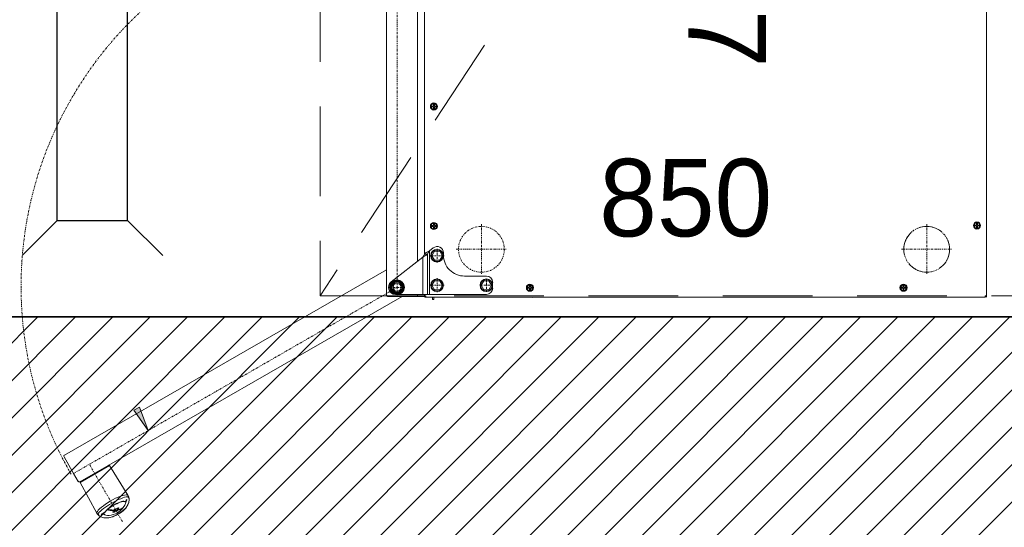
# Model space of a CAD drawing. Header units: millimetres. Extents: x -740 to 33545, y 5178 to 22494.
# Tile 78 of 250: x 9048 to 9187, y 10373 to 10445. Entities that reach past the tile are written whole.
import ezdxf

# ---------------------------------------------------------------- set-up
doc = ezdxf.new("R2010")
doc.units = ezdxf.units.MM
doc.header["$MEASUREMENT"] = 0
for name, pattern in [('DASHDOT2', [0.5, 0.25, -0.125, 0, -0.125]), ('DASHED', [19.05, 12.7, -6.35]), ('DIVIDE2', [0.625, 0.25, -0.125, 0, -0.125, 0, -0.125]), ('HIDDEN2', [4.7625, 3.175, -1.5875])]:
    doc.linetypes.add(name, pattern=pattern)
doc.layers.get('Defpoints').update_dxf_attribs({"color": 252})
for name, color, linetype, lineweight in [('A_istniejÄ…ce Ĺ›ciany', 252, 'Continuous', 35), ('A_wyposaĹĽenie', 252, 'Continuous', 9), ('l.wypeĹ‚nien', 252, 'Continuous', 5), ('wymiarowanie', 252, 'Continuous', 9)]:
    doc.layers.add(name, color=color, linetype=linetype, lineweight=lineweight)
doc.layers.add('TECHNOLOGIA KUCHNI', color=252, linetype='Continuous')
doc.layers.add('Wymiary mebli mm', color=252, linetype='Continuous')
doc.dimstyles.new('Wymiary elementĂłw w mm', dxfattribs={"dimscale": 0.5, "dimtxt": 14, "dimasz": 20, "dimexe": 0, "dimexo": 1, "dimgap": 3, "dimtad": 1, "dimdec": 0, "dimlfac": 10, "dimtxsty": 'Standard', "dimblk": 'OBLIQUE', "dimcen": 5, "dimse1": 1, "dimse2": 1, "dimsd1": 1, "dimsd2": 1, "dimclrd": 256, "dimclre": 256, "dimclrt": 252, "dimadec": 0, "dimazin": 0, "dimtfac": 1, "dimtdec": 0, "dimtmove": 0, "dimatfit": 3, "dimldrblk": 'OBLIQUE', "dimfxl": 0, "dimlwd": -1, "dimlwe": -1, "dimarcsym": 0})

# ---------------------------------------------------------------- blocks, each defined once
blk = doc.blocks.new('*D1124')
at = {"layer": 'Defpoints', "color": 0}
for p in [(7617.6, 413.62), (7707.3, 413.62), (7707.3, 403.98)]:
    blk.add_point(p, dxfattribs=at)
at = {"layer": 'Wymiary mebli mm', "color": 252, "insert": (7662.45, 410.98), "char_height": 11, "attachment_point": 5}
blk.add_mtext('897', dxfattribs=at)
blk = doc.blocks.new('_Oblique')
at = {"color": 0, "linetype": 'ByBlock', "lineweight": -2}
blk.add_line((-0.5, -0.5), (0.5, 0.5), dxfattribs=at)
blk = doc.blocks.new('*D1125')
at = {"layer": 'Defpoints', "color": 0}
for p in [(7707.3, 447.67), (7650.96, 362.69), (7700.26, 362.69)]:
    blk.add_point(p, dxfattribs=at)
at = {"layer": 'Wymiary mebli mm', "color": 252, "insert": (7693.26, 405.18), "char_height": 11, "attachment_point": 5, "rotation": 90}
blk.add_mtext('850', dxfattribs=at)
blk = doc.blocks.new('ADWSAFSGDG')
at = {"layer": 'TECHNOLOGIA KUCHNI', "linetype": 'Continuous', "lineweight": 13}
blk.add_hatch(color=8, dxfattribs=at).paths.add_polyline_path([(7726.21, 328.92), (7723.31, 326.9), (7722.89, 327.71)])
at = {"layer": 'TECHNOLOGIA KUCHNI', "color": 8, "linetype": 'DIVIDE2', "lineweight": 13}
blk.add_line((7707.3, 447.85), (7622.6, 447.85), dxfattribs=at)
at = {"layer": 'TECHNOLOGIA KUCHNI', "color": 8, "linetype": 'Continuous', "lineweight": 13}
for p, q in [((7622.78, 447.85), (7707.12, 447.85)), ((7707.12, 447.67), (7707.12, 447.85)), ((7707.3, 447.67), (7707.12, 447.67)), ((7707.3, 447.67), (7707.3, 368.3)), ((7696.83, 446.56), (7696.83, 446.44)), ((7697.07, 446.56), (7696.83, 446.56)), ((7697.07, 446.44), (7696.83, 446.44)), ((7697.07, 446.8), (7697.07, 446.56)), ((7697.19, 446.8), (7697.07, 446.8)), ((7697.07, 446.44), (7697.07, 446.2)), ((7697.07, 446.2), (7697.19, 446.2)), ((7697.19, 446.56), (7697.19, 446.8)), ((7697.43, 446.56), (7697.19, 446.56)), ((7697.19, 446.2), (7697.19, 446.44)), ((7697.19, 446.44), (7697.43, 446.44)), ((7697.43, 446.44), (7697.43, 446.56)), ((7705.9, 436.14), (7705.66, 436.14)), ((7705.66, 436.14), (7705.66, 436.02)), ((7705.9, 436.02), (7705.66, 436.02)), ((7706.02, 436.38), (7705.9, 436.38)), ((7705.9, 436.38), (7705.9, 436.14)), ((7705.9, 436.02), (7705.9, 435.78)), ((7706.02, 436.14), (7706.02, 436.38)), ((7706.25, 436.14), (7706.02, 436.14)), ((7706.02, 436.02), (7706.25, 436.02)), ((7706.02, 435.78), (7706.02, 436.02)), ((7706.25, 436.02), (7706.25, 436.14)), ((7705.9, 435.78), (7706.02, 435.78)), ((7705.9, 383.14), (7705.66, 383.14)), ((7705.66, 383.14), (7705.66, 383.02)), ((7705.9, 383.02), (7705.66, 383.02)), ((7706.02, 383.38), (7705.9, 383.38)), ((7705.9, 383.38), (7705.9, 383.14)), ((7705.9, 383.02), (7705.9, 382.78)), ((7705.9, 382.78), (7706.02, 382.78)), ((7706.02, 383.14), (7706.02, 383.38)), ((7706.25, 383.14), (7706.02, 383.14)), ((7706.02, 383.02), (7706.25, 383.02)), ((7706.02, 382.78), (7706.02, 383.02)), ((7706.25, 383.02), (7706.25, 383.14)), ((7707.3, 383.45), (7707.35, 383.45)), ((7707.35, 383.45), (7707.3, 382.6)), ((7704.96, 377.27), (7705.61, 377.65)), ((7704.96, 376.52), (7704.96, 377.27)), ((7706.01, 377.79), (7705.21, 377.79)), ((7705.61, 377.65), (7706.25, 377.27)), ((7706.25, 377.27), (7706.25, 376.52)), ((7704.31, 376.9), (7704.31, 373.8)), ((7705.61, 376.15), (7704.96, 376.52)), ((7706.25, 376.52), (7705.61, 376.15)), ((7706.9, 364), (7706.9, 376.9)), ((7700.77, 370.29), (7701.42, 370.66)), ((7700.77, 369.54), (7700.77, 370.29)), ((7701.32, 370.81), (7701.02, 370.81)), ((7701.42, 370.66), (7702.06, 370.29)), ((7702.06, 370.29), (7702.06, 369.54)), ((7704.96, 370.29), (7705.61, 370.66)), ((7704.96, 369.54), (7704.96, 370.29)), ((7705.61, 370.66), (7706.25, 370.29)), ((7706.25, 370.29), (7706.25, 369.54)), ((7680.19, 369.52), (7679.95, 369.52)), ((7679.95, 369.52), (7679.95, 369.4)), ((7680.19, 369.4), (7679.95, 369.4)), ((7680.31, 369.76), (7680.19, 369.76)), ((7680.19, 369.76), (7680.19, 369.52)), ((7680.19, 369.4), (7680.19, 369.17)), ((7680.19, 369.17), (7680.31, 369.17)), ((7680.31, 369.52), (7680.31, 369.76)), ((7680.55, 369.52), (7680.31, 369.52)), ((7680.31, 369.4), (7680.55, 369.4)), ((7680.31, 369.17), (7680.31, 369.4)), ((7680.55, 369.4), (7680.55, 369.52)), ((7697.15, 369.52), (7696.91, 369.52)), ((7696.91, 369.52), (7696.91, 369.4)), ((7697.15, 369.4), (7696.91, 369.4)), ((7697.27, 369.76), (7697.15, 369.76)), ((7697.15, 369.76), (7697.15, 369.52)), ((7697.15, 369.4), (7697.15, 369.17)), ((7697.15, 369.17), (7697.27, 369.17)), ((7697.27, 369.52), (7697.27, 369.76)), ((7697.51, 369.52), (7697.27, 369.52)), ((7697.27, 369.4), (7697.51, 369.4)), ((7697.27, 369.17), (7697.27, 369.4)), ((7697.51, 369.4), (7697.51, 369.52)), ((7700.73, 368.82), (7700.31, 369.36)), ((7706.9, 368.82), (7700.73, 368.82)), ((7701.42, 369.16), (7700.77, 369.54)), ((7702.06, 369.54), (7701.42, 369.16)), ((7705.61, 369.16), (7704.96, 369.54)), ((7706.25, 369.54), (7705.61, 369.16)), ((7707.61, 369.44), (7707.3, 369.44)), ((7707.61, 369.25), (7707.3, 369.25)), ((7707.61, 369.25), (7707.61, 369.44)), ((7701.2, 368.12), (7652.43, 368.12)), ((7706.9, 368.56), (7701.18, 368.56)), ((7701.18, 368.56), (7701.18, 368.12)), ((7706.9, 367.87), (7701.63, 367.87)), ((7701.63, 367.87), (7705.12, 363.39)), ((7707.12, 368.12), (7706.9, 368.12)), ((7707, 367.12), (7707, 368.12)), ((7707.12, 368.3), (7707.3, 368.3)), ((7707.12, 368.12), (7707.12, 368.3)), ((7707.2, 368.14), (7707.2, 365.04)), ((7702.21, 367.12), (7653.03, 367.12)), ((7707.12, 367.12), (7706.9, 367.12)), ((7707.12, 362.93), (7707.12, 367.12)), ((7707.12, 366.92), (7707.12, 362.93)), ((7707.2, 365.04), (7707.2, 362.93)), ((7707.2, 364.97), (7733.49, 319.25)), ((7703.37, 362.73), (7653.03, 362.73)), ((7703.43, 362.73), (7703.37, 362.73)), ((7707.01, 362.73), (7703.43, 362.73)), ((7703.43, 362.73), (7729.69, 317.06)), ((7707.04, 362.76), (7707.04, 362.76)), ((7707.04, 362.75), (7707.04, 362.75)), ((7707.05, 362.77), (7707.05, 362.77)), ((7707.06, 362.78), (7707.06, 362.78)), ((7707.07, 362.81), (7707.07, 362.81)), ((7707.07, 362.8), (7707.07, 362.8)), ((7707.08, 362.83), (7707.08, 362.83)), ((7707.09, 362.85), (7707.09, 362.85)), ((7707.2, 362.93), (7707.12, 362.93)), ((7735.37, 326.04), (7731.18, 323.45)), ((7735.41, 326.06), (7735.37, 326.04)), ((7736.04, 326.22), (7735.95, 326.22)), ((7735.99, 326.22), (7735.99, 326.22)), ((7736.03, 326.22), (7735.99, 326.22)), ((7735.99, 326.22), (7736.04, 326.22)), ((7735.99, 325.88), (7736.02, 325.9)), ((7736.1, 325.81), (7735.99, 325.88)), ((7736.07, 326.22), (7736.03, 326.22)), ((7736.07, 326.22), (7736.04, 326.22)), ((7736.32, 325.66), (7736.35, 325.67)), ((7737.3, 325.09), (7737.14, 325.4)), ((7737.23, 324.8), (7737.2, 324.77)), ((7737.25, 325.31), (7737.22, 325.3)), ((7737.23, 324.8), (7737.23, 324.8)), ((7737.47, 324.44), (7737.45, 324.43)), ((7737.47, 324.44), (7737.45, 324.43)), ((7737.51, 324.64), (7737.49, 324.62)), ((7737.57, 324.27), (7737.55, 324.26)), ((7737.56, 323.88), (7737.55, 324.26)), ((7737.62, 324.4), (7737.67, 324.43)), ((7733.58, 319.3), (7731.18, 323.45)), ((7737.25, 323.35), (7737.39, 323.17)), ((7737.39, 323.17), (7737.37, 323.16)), ((7737.39, 323.17), (7737.37, 323.16)), ((7737.45, 323.05), (7737.48, 323.07)), ((7737.48, 323.07), (7737.45, 323.05)), ((7738.08, 322.69), (7738.09, 322.7)), ((7738.1, 322.55), (7738.08, 322.69)), ((7733.58, 319.3), (7737.91, 321.63)), ((7737.91, 321.63), (7737.96, 321.66)), ((7738.12, 322.29), (7738.09, 322.27)), ((7738.09, 322.27), (7738.12, 322.29)), ((7738.31, 321.97), (7738.38, 322.08)), ((7738.41, 322.12), (7738.36, 322.05)), ((7738.38, 322.08), (7738.41, 322.12)), ((7738.38, 322.08), (7738.4, 322.11)), ((7738.38, 322.08), (7738.38, 322.08)), ((7738.4, 322.11), (7738.42, 322.15)), ((7738.54, 322.49), (7738.41, 322.12)), ((7738.42, 322.15), (7738.41, 322.12)), ((7733.42, 318.98), (7732.29, 318.33)), ((7733.42, 319.37), (7733.44, 319.34)), ((7733.43, 319.12), (7733.43, 319.12)), ((7733.46, 319.15), (7733.46, 319.15)), ((7733.48, 319.18), (7733.47, 319.18)), ((7733.47, 319.17), (7733.47, 319.17)), ((7733.48, 319.19), (7733.48, 319.19)), ((7733.49, 319.22), (7733.49, 319.22)), ((7733.49, 319.2), (7733.49, 319.2)), ((7729.69, 317.05), (7729.68, 317.07)), ((7732.29, 318.33), (7729.96, 316.99)), ((7729.7, 317.04), (7729.69, 317.05)), ((7729.72, 317.02), (7729.7, 317.04)), ((7729.73, 317.01), (7729.72, 317.02)), ((7729.75, 316.99), (7729.73, 317.01)), ((7729.77, 316.98), (7729.75, 316.99)), ((7729.78, 316.97), (7729.77, 316.98))]:
    blk.add_line(p, q, dxfattribs=at)
at = {"layer": 'TECHNOLOGIA KUCHNI', "color": 8, "linetype": 'DASHDOT2', "lineweight": 13}
for p, q in [((7700.51, 435.79), (7700.51, 442.94)), ((7696.93, 439.37), (7703.76, 439.37)), ((7703.76, 439.37), (7704.08, 439.37)), ((7700.51, 372.62), (7700.51, 379.77)), ((7705.61, 375.97), (7705.61, 377.82)), ((7696.93, 376.2), (7704.08, 376.2)), ((7704.68, 376.9), (7706.53, 376.9)), ((7701.42, 368.93), (7701.42, 370.9)), ((7705.61, 368.93), (7705.61, 370.9)), ((7700.43, 369.91), (7702.4, 369.91)), ((7704.62, 369.91), (7706.59, 369.91)), ((7705.91, 364.23), (7705.91, 365.38)), ((7704.75, 364.23), (7652.83, 364.23)), ((7704.75, 364.23), (7705.91, 364.23)), ((7705.91, 363.07), (7705.91, 364.23)), ((7705.91, 364.23), (7707.06, 364.23)), ((7705.91, 364.23), (7732.29, 318.33)), ((7731.12, 320.65), (7739.18, 325.3))]:
    blk.add_line(p, q, dxfattribs=at)
at = {"layer": 'TECHNOLOGIA KUCHNI', "color": 8, "linetype": 'Continuous', "lineweight": 13}
for points in [[(7700.73, 368.82), (7700.78, 368.72), (7700.83, 368.63), (7700.88, 368.54), (7700.93, 368.46), (7700.98, 368.38), (7701.03, 368.3), (7701.08, 368.24), (7701.13, 368.18), (7701.18, 368.12)], [(7700.73, 368.82), (7700.81, 368.76), (7700.88, 368.71), (7700.96, 368.67), (7701.03, 368.62), (7701.11, 368.59), (7701.18, 368.56)], [(7701.18, 368.56), (7701.23, 368.51), (7701.28, 368.45), (7701.33, 368.38), (7701.38, 368.3), (7701.43, 368.22), (7701.48, 368.14), (7701.53, 368.05), (7701.58, 367.96), (7701.63, 367.87)], [(7701.18, 368.12), (7701.26, 368.1), (7701.33, 368.06), (7701.41, 368.02), (7701.48, 367.97), (7701.55, 367.92), (7701.63, 367.87)], [(7707.01, 362.73), (7707.01, 362.73), (7707.02, 362.73), (7707.03, 362.74), (7707.04, 362.75), (7707.04, 362.76), (7707.05, 362.77), (7707.06, 362.78), (7707.07, 362.8), (7707.07, 362.81), (7707.08, 362.83)], [(7707.08, 362.83), (7707.09, 362.85), (7707.1, 362.87), (7707.1, 362.89), (7707.12, 362.93)], [(7736.2, 323.58), (7736, 323.94), (7735.82, 324.31), (7735.66, 324.68), (7735.52, 325.02), (7735.42, 325.32), (7735.36, 325.58), (7735.32, 325.79), (7735.32, 325.94), (7735.36, 326.03)], [(7735.63, 326.05), (7735.57, 326.07), (7735.5, 326.07), (7735.43, 326.06), (7735.36, 326.03)], [(7735.36, 326.03), (7735.36, 326.03), (7735.37, 326.04), (7735.37, 326.04)], [(7735.64, 326.07), (7735.56, 326.08), (7735.47, 326.08), (7735.37, 326.04)], [(7735.99, 326.22), (7735.86, 326.22), (7735.66, 326.18), (7735.41, 326.06)], [(7735.63, 326.05), (7735.6, 325.95), (7735.62, 325.78), (7735.68, 325.56), (7735.77, 325.31), (7735.88, 325.03), (7736.01, 324.73), (7736.15, 324.41), (7736.31, 324.08), (7736.5, 323.75)], [(7735.64, 326.07), (7735.63, 326.06), (7735.63, 326.06), (7735.63, 326.05)], [(7735.95, 326.22), (7735.86, 326.2), (7735.76, 326.16), (7735.64, 326.07)], [(7735.99, 325.89), (7735.99, 325.89), (7735.99, 325.89), (7735.99, 325.88)], [(7736.02, 325.9), (7736.13, 325.83), (7736.24, 325.75), (7736.35, 325.67)], [(7737.14, 325.4), (7736.8, 325.59), (7736.42, 325.76), (7736.02, 325.9)], [(7736.04, 326.22), (7736.39, 326.17), (7736.7, 326.06), (7736.98, 325.91), (7737.26, 325.69), (7737.53, 325.41), (7737.79, 325.06), (7738.05, 324.65)], [(7738.08, 324.67), (7738.03, 324.76), (7737.95, 324.89), (7737.87, 325.01), (7737.79, 325.12), (7737.71, 325.22), (7737.63, 325.32), (7737.54, 325.42), (7737.44, 325.52), (7737.34, 325.63), (7737.22, 325.74), (7737.07, 325.85), (7736.9, 325.96), (7736.73, 326.05), (7736.57, 326.11), (7736.41, 326.16), (7736.27, 326.19), (7736.14, 326.21), (7736.07, 326.22)], [(7736.32, 325.66), (7736.21, 325.74), (7736.1, 325.81)], [(7736.82, 323.94), (7736.69, 324.19), (7736.56, 324.44), (7736.45, 324.69), (7736.37, 324.92), (7736.3, 325.13), (7736.25, 325.31), (7736.24, 325.47), (7736.26, 325.59), (7736.32, 325.66)], [(7736.35, 325.67), (7736.29, 325.6), (7736.27, 325.49), (7736.28, 325.33), (7736.32, 325.15), (7736.39, 324.93), (7736.48, 324.7), (7736.59, 324.46), (7736.71, 324.2), (7736.85, 323.96)], [(7737.2, 324.77), (7737.19, 324.72), (7737.2, 324.66), (7737.21, 324.6), (7737.24, 324.52), (7737.27, 324.43), (7737.31, 324.34), (7737.36, 324.25)], [(7737.21, 324.77), (7737.27, 324.69), (7737.33, 324.61), (7737.39, 324.52), (7737.45, 324.43)], [(7737.49, 324.62), (7737.42, 324.85), (7737.33, 325.08), (7737.22, 325.3)], [(7737.47, 324.44), (7737.42, 324.53), (7737.36, 324.62), (7737.29, 324.71), (7737.23, 324.8)], [(7737.25, 325.31), (7737.36, 325.09), (7737.45, 324.87), (7737.51, 324.64)], [(7737.88, 324.55), (7737.74, 324.76), (7737.59, 324.97), (7737.43, 325.15), (7737.25, 325.31)], [(7737.47, 324.44), (7737.41, 324.77), (7737.3, 325.09)], [(7737.49, 324.06), (7737.46, 324.11), (7737.43, 324.15), (7737.39, 324.2), (7737.36, 324.25)], [(7737.39, 323.17), (7737.45, 323.49), (7737.48, 323.79), (7737.49, 324.06)], [(7737.45, 324.43), (7737.45, 324.43), (7737.45, 324.43), (7737.45, 324.43)], [(7737.57, 324.27), (7737.58, 323.91), (7737.55, 323.51), (7737.48, 323.07)], [(7737.49, 324.62), (7737.53, 324.58), (7737.57, 324.52), (7737.6, 324.47), (7737.64, 324.41)], [(7737.51, 324.64), (7737.55, 324.59), (7737.59, 324.54), (7737.63, 324.48), (7737.67, 324.43)], [(7737.76, 323.89), (7737.72, 323.99), (7737.67, 324.08), (7737.62, 324.18), (7737.57, 324.27)], [(7737.64, 324.41), (7737.69, 324.32), (7737.72, 324.23), (7737.75, 324.14), (7737.77, 324.06), (7737.78, 323.99), (7737.77, 323.94)], [(7737.67, 324.43), (7737.71, 324.34), (7737.75, 324.25), (7737.78, 324.16), (7737.8, 324.08), (7737.8, 324.02), (7737.8, 323.96), (7737.79, 323.91), (7737.76, 323.89)], [(7738.09, 322.7), (7738.16, 322.78), (7738.22, 322.94), (7738.25, 323.15), (7738.25, 323.4), (7738.21, 323.68), (7738.14, 323.98), (7738.02, 324.27), (7737.88, 324.55)], [(7738.05, 324.65), (7738.31, 324.15), (7738.5, 323.68), (7738.59, 323.25), (7738.6, 322.86), (7738.54, 322.49)], [(7738.42, 322.15), (7738.45, 322.21), (7738.5, 322.33), (7738.54, 322.48), (7738.58, 322.65), (7738.6, 322.82), (7738.61, 323), (7738.6, 323.18), (7738.58, 323.35), (7738.55, 323.51), (7738.51, 323.66), (7738.47, 323.8), (7738.43, 323.93), (7738.38, 324.06), (7738.33, 324.18), (7738.27, 324.3), (7738.21, 324.44), (7738.14, 324.57), (7738.08, 324.67)], [(7737.9, 321.63), (7737.81, 321.64), (7737.68, 321.72), (7737.51, 321.85), (7737.32, 322.04), (7737.1, 322.28), (7736.88, 322.57), (7736.64, 322.89), (7736.41, 323.23), (7736.2, 323.58)], [(7736.5, 323.75), (7736.69, 323.44), (7736.88, 323.14), (7737.08, 322.86), (7737.28, 322.6), (7737.47, 322.36), (7737.64, 322.15), (7737.81, 321.99), (7737.95, 321.88), (7738.05, 321.85)], [(7737.37, 323.16), (7737.23, 323.33), (7737.09, 323.53), (7736.95, 323.73), (7736.82, 323.94)], [(7736.85, 323.96), (7736.98, 323.74), (7737.12, 323.54), (7737.25, 323.35)], [(7737.37, 323.16), (7737.37, 323.16), (7737.37, 323.16), (7737.37, 323.16)], [(7737.45, 323.05), (7737.52, 323.48), (7737.56, 323.88)], [(7737.45, 323.05), (7737.45, 323.05), (7737.45, 323.05), (7737.45, 323.05)], [(7738.09, 322.27), (7737.95, 322.54), (7737.74, 322.8), (7737.45, 323.05)], [(7737.48, 323.07), (7737.77, 322.82), (7737.98, 322.56), (7738.12, 322.29)], [(7737.77, 323.94), (7737.76, 323.9), (7737.75, 323.9)], [(7737.9, 321.63), (7737.96, 321.68), (7738.01, 321.73), (7738.04, 321.79), (7738.05, 321.85)], [(7737.91, 321.63), (7737.91, 321.63), (7737.9, 321.63), (7737.9, 321.63)], [(7738.07, 321.85), (7738.06, 321.79), (7738.02, 321.74), (7737.98, 321.68), (7737.91, 321.63)], [(7737.96, 321.66), (7738.18, 321.81), (7738.31, 321.97)], [(7738.05, 321.85), (7738.06, 321.85), (7738.06, 321.85), (7738.07, 321.85)], [(7738.36, 322.05), (7738.3, 321.98), (7738.21, 321.92), (7738.07, 321.85)], [(7738.12, 322.29), (7738.11, 322.42), (7738.1, 322.55)]]:
    blk.add_lwpolyline(points, dxfattribs=at)
blk.add_lwpolyline([(7726.21, 328.92), (7723.31, 326.9), (7722.89, 327.71), (7726.21, 328.92)], close=True, dxfattribs=at)
for centre, radius in [((7697.13, 446.5), 0.508), ((7697.13, 446.5), 0.409), ((7705.96, 436.08), 0.508), ((7705.96, 436.08), 0.409), ((7705.96, 383.08), 0.508), ((7705.96, 383.08), 0.409), ((7705.61, 376.9), 0.893), ((7705.61, 376.9), 0.841), ((7705.61, 376.9), 0.000998), ((7701.42, 369.91), 0.893), ((7701.42, 369.91), 0.841), ((7705.61, 369.91), 0.893), ((7705.61, 369.91), 0.841), ((7680.25, 369.46), 0.508), ((7680.25, 369.46), 0.409), ((7697.21, 369.46), 0.508), ((7697.21, 369.46), 0.409), ((7701.42, 369.91), 0.000998), ((7705.61, 369.91), 0.000998), ((7705.91, 364.23), 1.05), ((7705.91, 364.23), 0.998), ((7705.91, 364.23), 0.908), ((7705.91, 364.23), 0.838), ((7705.91, 364.23), 0.723), ((7705.91, 364.23), 0.569)]:
    blk.add_circle(centre, radius, dxfattribs=at)
at = {"layer": 'TECHNOLOGIA KUCHNI', "color": 8, "linetype": 'HIDDEN2', "lineweight": 13}
blk.add_circle((7700.51, 439.37), 3.25, dxfattribs=at)
at = {"layer": 'TECHNOLOGIA KUCHNI', "color": 8, "linetype": 'DASHDOT2', "lineweight": 13}
for centre in [(7700.51, 439.37), (7700.51, 376.2)]:
    blk.add_circle(centre, 3.25, dxfattribs=at)
at = {"layer": 'TECHNOLOGIA KUCHNI', "color": 8, "linetype": 'Continuous', "lineweight": 13}
for centre, radius, start, end in [((7707.12, 447.67), 0.18, 0, 90), ((7707.02, 447.57), 0.18, 33.7491, 56.2509), ((7705.21, 376.9), 0.898, 90, 180), ((7706.01, 376.9), 0.898, 0, 90), ((7701.32, 373.8), 2.99, 270, 0), ((7701.02, 369.91), 0.898, 90, 217.9325), ((7705.36, 372.4), 4.68, 289.3095, 289.7474), ((7706.9, 368.09), 0.0998, 289.7475, 0), ((7707.02, 368.4), 0.18, 303.7491, 326.2509), ((7707.12, 368.3), 0.18, 270, 0), ((7705.91, 364), 0.998, 217.9325, 0), ((7707.01, 362.93), 0.196, 270, 0), ((7707.01, 362.93), 0.116, 314.3647, 0), ((7731.23, 323.36), 0.0998, 121.6703, 209.9991), ((7733.32, 319.15), 0.196, 300, 30), ((7733.53, 319.39), 0.0998, 210.6351, 298.3282), ((7729.86, 317.16), 0.2, 245.9304, 300)]:
    blk.add_arc(centre, radius, start, end, dxfattribs=at)
at = {"layer": 'TECHNOLOGIA KUCHNI', "color": 8, "linetype": 'DASHDOT2', "lineweight": 13}
for start, end in [(187.3616, 270), (270, 299.9914)]:
    blk.add_arc((7705.81, 364.23), 53.34, start, end, dxfattribs=at)
at = {"layer": 'Wymiary mebli mm', "color": 8}
dim = blk.add_linear_dim(base=(7700.26, 362.69), p1=(7707.3, 447.67), p2=(7650.96, 362.69), angle=90, dimstyle='Wymiary elementĂłw w mm', override={"dimtxt": 22}, dxfattribs=at)
dim.commit()
dim.dimension.update_dxf_attribs({"geometry": '*D1125', "text_midpoint": (7693.26, 405.18)})
dim = blk.add_linear_dim(base=(7707.3, 403.98), p1=(7617.6, 413.62), p2=(7707.3, 413.62), dimstyle='Wymiary elementĂłw w mm', override={"dimtxt": 22}, dxfattribs=at)
dim.commit()
dim.dimension.update_dxf_attribs({"geometry": '*D1124', "text_midpoint": (7662.45, 410.98)})

msp = doc.modelspace()

# ---------------------------------------------------------------- hatches: boundary and pattern name
at = {"layer": 'l.wypeĹ‚nien'}
h = msp.add_hatch(dxfattribs=at)
h.set_pattern_fill('ANSI31', color=256, scale=30, style=0)
h.paths.add_polyline_path([(8887.19, 10284.84), (8887.19, 10539.8), (8932.19, 10539.8), (8932.19, 10402.52), (9059.57, 10402.52), (9368.19, 10402.52), (9394.23, 10402.52), (9416.72, 10402.52), (9416.72, 10359.34), (9405.31, 10359.34), (9376.25, 10359.34), (8932.19, 10359.34), (8932.19, 10284.84)])
h.paths.add_polyline_path([(9871.19, 10801.99), (9871.19, 10791.99), (9878.23, 10791.99), (9890.23, 10791.99), (10052.23, 10791.99), (10052.23, 10564.52), (10066.23, 10564.52), (10066.23, 10706), (10066.23, 10711.93), (10066.23, 10711.98), (10066.23, 10728.73), (10066.23, 10765.23), (10066.23, 10776), (10066.23, 10781.93), (10066.23, 10781.98), (10066.23, 10781.93), (10066.23, 10776), (10066.22, 10776), (10066.23, 10781.93), (10066.23, 10781.98), (10066.23, 10791.99), (10125.49, 10791.99), (10125.49, 10808.08), (10125.49, 10819.93), (10125.49, 10834.32), (10058.81, 10834.32), (9924.19, 10834.32), (9924.19, 10862.32), (9879.19, 10862.32), (9879.19, 10834.32), (9871.19, 10834.32), (9871.19, 10801.99)])
h.paths.add_polyline_path([(9570.47, 10794.52), (9731.23, 10794.52), (9731.23, 10731.52), (9748.23, 10731.52), (9748.23, 10793.99), (9768.19, 10793.99), (9768.19, 10801.99), (9781.19, 10801.99), (9781.19, 10834.32), (9769.78, 10834.32), (9645.19, 10834.32), (9645.19, 10833.52), (9604.19, 10833.52), (9570.47, 10833.52)])
h.paths.add_polyline_path([(9394.23, 10794.52), (9428.47, 10794.52), (9428.47, 10833.52), (9388.19, 10833.52), (9388.19, 10794.52), (9394.23, 10794.52)])
h.paths.add_polyline_path([(9428.47, 10794.52), (9428.47, 10833.52), (9448.47, 10833.52), (9448.47, 10794.52)])
h.paths.add_polyline_path([(9550.47, 10794.52), (9570.47, 10794.52), (9570.47, 10833.52), (9550.47, 10833.52)])
h.paths.add_polyline_path([(9368.19, 10794.52), (9388.19, 10794.52), (9388.19, 10833.52), (9368.19, 10833.52)])
h.paths.add_polyline_path([(9604.19, 10833.52), (9604.19, 10849.32), (9645.19, 10849.32), (9645.19, 10833.52)])
h.paths.add_polyline_path([(9368.19, 10422.52), (9368.19, 10402.52), (9394.23, 10402.52), (9394.23, 10422.52)])
h.paths.add_polyline_path([(9368.19, 10774.52), (9394.23, 10774.52), (9394.23, 10794.52), (9368.19, 10794.52)])

# ---------------------------------------------------------------- linework, layer by layer
at = {"linetype": 'ByBlock', "ltscale": 0.03}
for p, q in [((9052.9, 10416.22), (9052.9, 10716.22)), ((9062.9, 10416.22), (9062.9, 10716.22)), ((9052.9, 10416.22), (9047.94, 10411.26)), ((9052.9, 10416.22), (9062.9, 10416.22)), ((9062.9, 10416.22), (9067.87, 10411.26))]:
    msp.add_line(p, q, dxfattribs=at)
at = {"layer": 'A_istniejÄ…ce Ĺ›ciany'}
msp.add_lwpolyline([(9368.19, 10402.52), (9059.57, 10402.52), (8932.19, 10402.52)], dxfattribs=at)
at = {"layer": 'A_wyposaĹĽenie', "linetype": 'DASHED'}
msp.add_line((9270.21, 10680.02), (9090.19, 10405.52), dxfattribs=at)
msp.add_lwpolyline([(9090.19, 10405.52), (9270.19, 10405.52), (9270.21, 10680.02), (9090.19, 10680.02)], close=True, dxfattribs=at)

# ---------------------------------------------------------------- block references
at = {"layer": 'A_wyposaĹĽenie', "rotation": 270}
msp.add_blockref('ADWSAFSGDG', (8736.89, 18112.63), dxfattribs=at)

# ---------------------------------------------------------------- texts
at = {"layer": 'wymiarowanie', "insert": (5416.61, 10500.81), "char_height": 12, "width": 621.5287, "attachment_point": 1}
msp.add_mtext('\\pi75.04874;{\\fCentury Gothic|b0|i0|c238|p34;Gzyms okapowy: warstwa tynkarska - wyprawa dekoracyjna z tynku }\\pi74.52074;{\\fCentury Gothic|b0|i0|c238|p34;silikonowego o strukturze baranka o uziarnieniu 1,5 lub 2mm; kolor wg }\\pi75.55274;{\\fCentury Gothic|b0|i0|c238|p34;NCS:S4000-N}\\P\\pi304.86074;{\\fCentury Gothic|b0|i0|c238|p34;grubość styropianu 20 cm+5 cm + 5 cm}\\P\\pi621.52874;{\\fCentury Gothic|b0|i0|c238|p34; }', dxfattribs=at)

doc.saveas('drawing.dxf')
